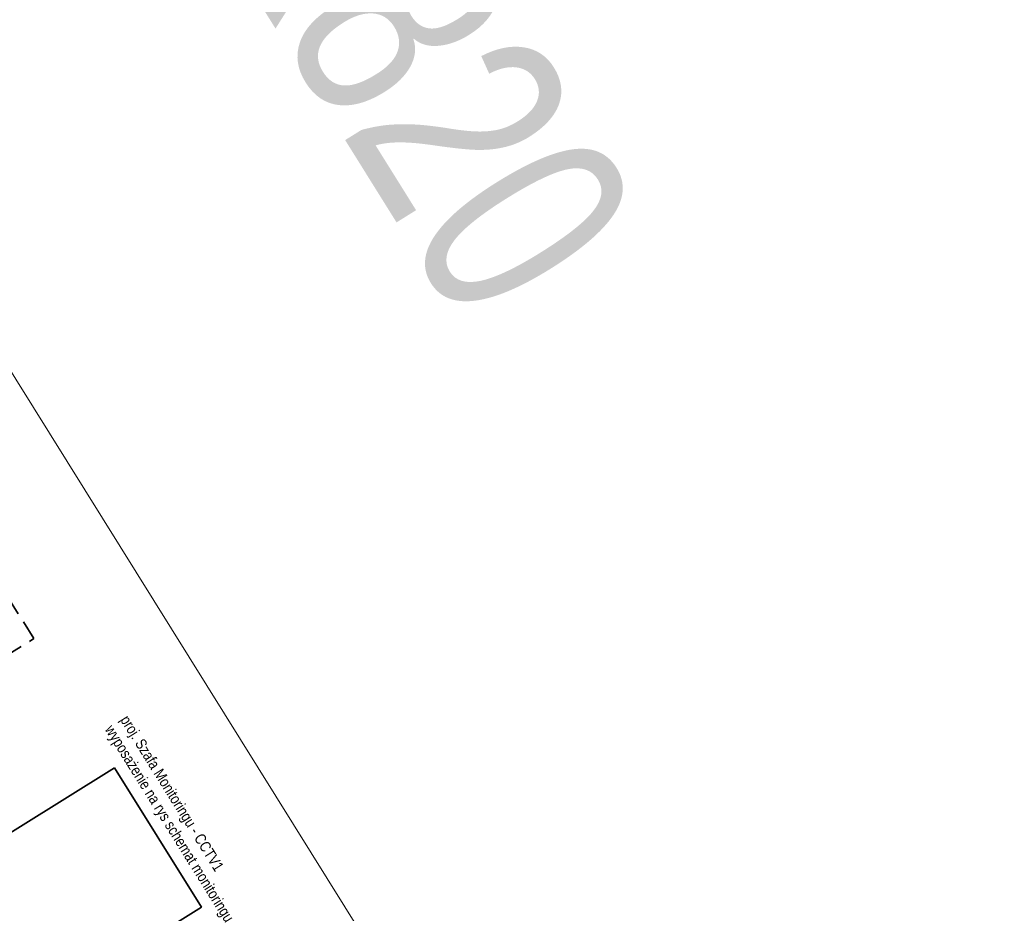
# Model space of a CAD drawing. Header units: metres. Extents: x 0 to 8443948, y 0 to 5887002.
# Tile 226 of 256: x 8443544 to 8443672, y 5886691 to 5886806. Entities that reach past the tile are written whole.
import ezdxf

# ---------------------------------------------------------------- set-up
doc = ezdxf.new("R2010")
doc.units = ezdxf.units.M
doc.header["$MEASUREMENT"] = 0
doc.linetypes.add('DASHED', pattern=[19.05, 12.7, -6.35])
doc.layers.add('- ABM', color=200, linetype='CONTINUOUS', lineweight=30)
doc.styles.add('ROMAND', font='ROMAND.SHX')
doc.styles.get("Standard").update_dxf_attribs({"font": 'Working1250', "width": 0.75})

msp = doc.modelspace()

# ---------------------------------------------------------------- linework, layer by layer
at = {"layer": '- ABM', "color": 7, "lineweight": 0}
msp.add_line((8443500.12, 5886829.814), (8443709.662, 5886494.186), dxfattribs=at)
at = {"layer": '- ABM', "color": 1, "linetype": 'DASHED', "lineweight": 35, "ltscale": 0.2}
msp.add_lwpolyline([(8443546.206, 5886726.196), (8443533.672, 5886746.272), (8443484.62, 5886715.647), (8443497.154, 5886695.572)], close=True, dxfattribs=at)
at = {"layer": '- ABM', "color": 30, "linetype": 'Continuous', "lineweight": 35}
msp.add_lwpolyline([(8443556.637, 5886709.487), (8443567.903, 5886691.443), (8443518.851, 5886660.819), (8443507.586, 5886678.863)], close=True, dxfattribs=at)

# ---------------------------------------------------------------- texts
at = {"layer": '- ABM', "color": 3, "linetype": 'Continuous', "lineweight": 35, "insert": (8443569.308, 5886870.223), "char_height": 27.5, "attachment_point": 1, "rotation": 301.97776}
msp.add_mtext_dynamic_manual_height_columns('420x820', width=114.0212, gutter_width=12.5, heights=[0], dxfattribs=at)
at = {"layer": '- ABM', "color": 30, "lineweight": 25, "insert": (8443558.534, 5886716.442), "char_height": 1.40928, "attachment_point": 1, "rotation": 301.97776, "style": 'ROMAND'}
msp.add_mtext_dynamic_manual_height_columns('{\\fArial Narrow|b0|i0|c238|p34;proj. Szafa Monitoringu - CCTV1\\Pwyposażenie na rys schemat monitoringu}', width=67.6793, gutter_width=6, heights=[0], dxfattribs=at)

doc.saveas('drawing.dxf')
